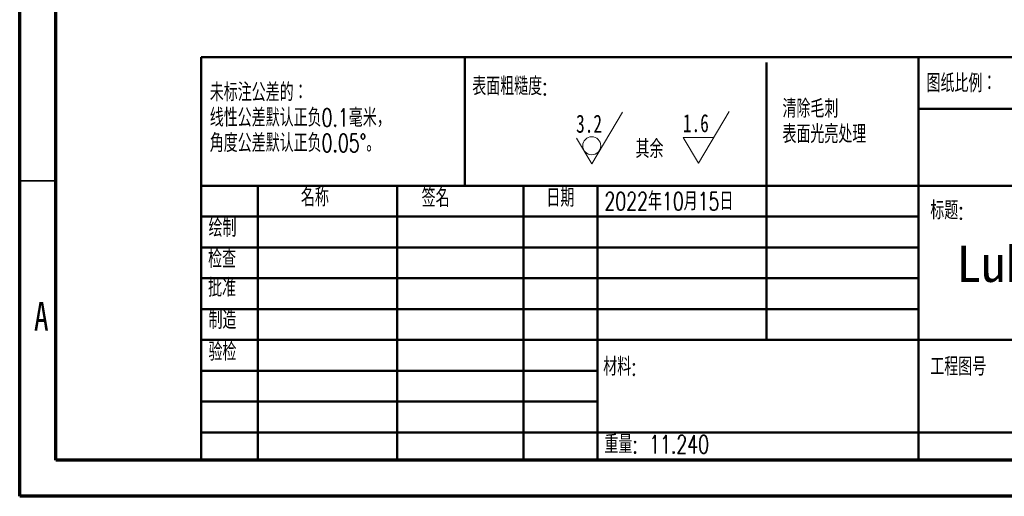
# Model space of a CAD drawing. Header units: millimetres. Extents: x 1643 to 1853, y 2203 to 2490.
# Tile 1 of 31: x 1643 to 1779, y 2203 to 2268. Entities that reach past the tile are written whole.
import ezdxf

# ---------------------------------------------------------------- set-up
doc = ezdxf.new("R2010")
doc.units = ezdxf.units.MM
doc.styles.add('SLDTEXTSTYLE0', font='TXT', dxfattribs={"width": 0.7, "bigfont": 'bigfont'})
doc.styles.add('SLDTEXTSTYLE1', font='TXT', dxfattribs={"width": 0.7})
doc.styles.add('SLDTEXTSTYLE2', font='TXT', dxfattribs={"width": 0.75})
doc.styles.add('黑体高度5mm', font='simhei.ttf', dxfattribs={"height": 5})

# ---------------------------------------------------------------- blocks, each defined once
blk = doc.blocks.new('SW_NOTE_0')
at = {"color": 0, "linetype": 'Continuous', "lineweight": 0, "char_height": 2.5, "attachment_point": 1, "style": 'SLDTEXTSTYLE0'}
for s, insert in [('未标注公差的：', (0, 3.22)), ('线性公差默认正负0.1毫米，', (0, -0.28)), ('角度公差默认正负0.05°。', (0, -3.78))]:
    blk.add_mtext(s, dxfattribs=dict(at, insert=insert))
blk = doc.blocks.new('SW_NOTE_0_1')
at = {"color": 0, "linetype": 'Continuous', "lineweight": 0, "char_height": 2.5, "attachment_point": 1, "style": 'SLDTEXTSTYLE0'}
for s, insert in [('清除毛刺', (0, 3.22)), ('表面光亮处理', (0, -0.28))]:
    blk.add_mtext(s, dxfattribs=dict(at, insert=insert))
blk = doc.blocks.new('SW_SFSYMBOL_0')
at = {"color": 0, "linetype": 'Continuous', "lineweight": 0}
for p, q in [((2.16, -3.57), (6.38, 3.57)), ((2.16, -3.57), (0.06, 0)), ((4.27, 0), (0.06, 0))]:
    blk.add_line(p, q, dxfattribs=at)
at = {"color": 0, "linetype": 'Continuous', "lineweight": 0, "char_height": 2.5, "attachment_point": 1}
for s, insert, style in [('1.6', (0, 3.22), 'SLDTEXTSTYLE1'), ('其余', (-6.52, -0.35), 'SLDTEXTSTYLE0')]:
    blk.add_mtext(s, dxfattribs=dict(at, insert=insert, style=style))
blk = doc.blocks.new('SW_SFSYMBOL_1')
at = {"color": 0, "linetype": 'Continuous', "lineweight": 0}
for q in [(6.38, 3.57), (0.06, 0)]:
    blk.add_line((2.16, -3.57), q, dxfattribs=at)
blk.add_circle((2.16, -1.07), 1.25, dxfattribs=at)
at = {"color": 0, "linetype": 'Continuous', "lineweight": 0, "insert": (0, 3.22), "char_height": 2.5, "attachment_point": 1, "style": 'SLDTEXTSTYLE1'}
blk.add_mtext('3.2', dxfattribs=at)

msp = doc.modelspace()

# ---------------------------------------------------------------- linework, layer by layer
at = {"color": 7, "linetype": 'Continuous', "lineweight": 70}
for p, q in [((1642.9605, 2202.7156), (1642.9605, 2489.7156)), ((1647.9605, 2207.7156), (1647.9605, 2484.7156)), ((1847.9605, 2207.7156), (1647.9605, 2207.7156)), ((1852.9605, 2202.7156), (1642.9605, 2202.7156))]:
    msp.add_line(p, q, dxfattribs=at)
at = {"color": 7, "linetype": 'Continuous', "lineweight": 50}
for p, q in [((1667.9605, 2263.2639), (1847.9605, 2263.2639)), ((1667.9605, 2263.2639), (1667.9605, 2207.7156)), ((1704.2714, 2245.5276), (1704.2714, 2263.2639)), ((1745.8495, 2262.5276), (1745.8495, 2224.2776)), ((1766.7605, 2263.2639), (1766.7605, 2207.7156)), ((1847.9605, 2256.1526), (1766.7605, 2256.1526)), ((1847.9605, 2245.5276), (1667.9605, 2245.5276)), ((1675.7605, 2245.5276), (1675.7605, 2207.7156)), ((1694.9514, 2245.5276), (1694.9514, 2207.7156)), ((1712.3594, 2245.5276), (1712.3594, 2207.7156)), ((1722.5605, 2207.7156), (1722.5605, 2245.5276)), ((1766.7605, 2241.2776), (1667.9605, 2241.2776)), ((1766.7605, 2237.0276), (1667.9605, 2237.0276)), ((1766.7605, 2232.7776), (1667.9605, 2232.7776)), ((1766.7605, 2228.5276), (1667.9605, 2228.5276)), ((1722.5605, 2224.2776), (1667.9605, 2224.2776)), ((1722.5605, 2224.2776), (1847.9605, 2224.2776)), ((1722.5605, 2220.0275), (1667.9605, 2220.0275)), ((1722.5605, 2215.7776), (1667.9605, 2215.7776)), ((1667.9605, 2211.5276), (1847.9605, 2211.5276))]:
    msp.add_line(p, q, dxfattribs=at)
at = {"color": 7, "linetype": 'Continuous', "lineweight": 35}
msp.add_line((1647.9605, 2246.2156), (1642.9605, 2246.2156), dxfattribs=at)

# ---------------------------------------------------------------- block references
at = {"color": 7, "linetype": 'Continuous', "lineweight": 0}
for name, p in [('SW_NOTE_0', (1669.1447, 2256.4695)), ('SW_NOTE_0_1', (1748.0231, 2254.1925)), ('SW_SFSYMBOL_1', (1719.6006, 2252.1233)), ('SW_SFSYMBOL_0', (1734.3125, 2252.2065))]:
    msp.add_blockref(name, p, dxfattribs=at)

# ---------------------------------------------------------------- texts
for s, insert, char_height, attachment_point, style in [('表面粗糙度:', (1705.2991, 2260.5272), 2.5, 1, 'SLDTEXTSTYLE0'), ('图纸比例：', (1767.8719, 2260.9394), 2.5, 1, 'SLDTEXTSTYLE0'), ('名称', (1681.698, 2245.1891), 2.5, 1, 'SLDTEXTSTYLE0'), ('签名', (1698.3245, 2245.1196), 2.5, 1, 'SLDTEXTSTYLE0'), ('日期', (1715.5056, 2245.134), 2.5, 1, 'SLDTEXTSTYLE0'), ('2022年10月15日', (1723.5013, 2244.6514), 2.5, 1, 'SLDTEXTSTYLE0'), ('标题:', (1768.3917, 2243.398), 2.5, 1, 'SLDTEXTSTYLE0'), ('绘制', (1668.9755, 2240.9876), 2.5, 1, 'SLDTEXTSTYLE0'), ('检查', (1668.9145, 2236.7123), 2.5, 1, 'SLDTEXTSTYLE0'), ('批准', (1668.9125, 2232.7347), 2.5, 1, 'SLDTEXTSTYLE0'), ('A', (1645.9359, 2229.5257), 3.9687, 2, 'SLDTEXTSTYLE2'), ('制造', (1668.9731, 2228.2916), 2.5, 1, 'SLDTEXTSTYLE0'), ('验检', (1668.9677, 2223.9075), 2.5, 1, 'SLDTEXTSTYLE0'), ('材料:', (1723.339, 2221.8658), 2.5, 1, 'SLDTEXTSTYLE0'), ('工程图号', (1768.3917, 2221.8658), 2.5, 1, 'SLDTEXTSTYLE0'), ('重量: 11.240', (1723.5013, 2211.1415), 2.5, 1, 'SLDTEXTSTYLE0')]:
    msp.add_mtext(s, dxfattribs=dict(at, insert=insert, char_height=char_height, attachment_point=attachment_point, style=style))
at = {"color": 0, "insert": (1772.0127, 2237.271), "char_height": 5, "attachment_point": 1, "style": '黑体高度5mm'}
msp.add_mtext_dynamic_manual_height_columns('LubanCat 1 N底盖丝印', width=77.981749, gutter_width=25, heights=[0], dxfattribs=at)

doc.saveas('drawing.dxf')
